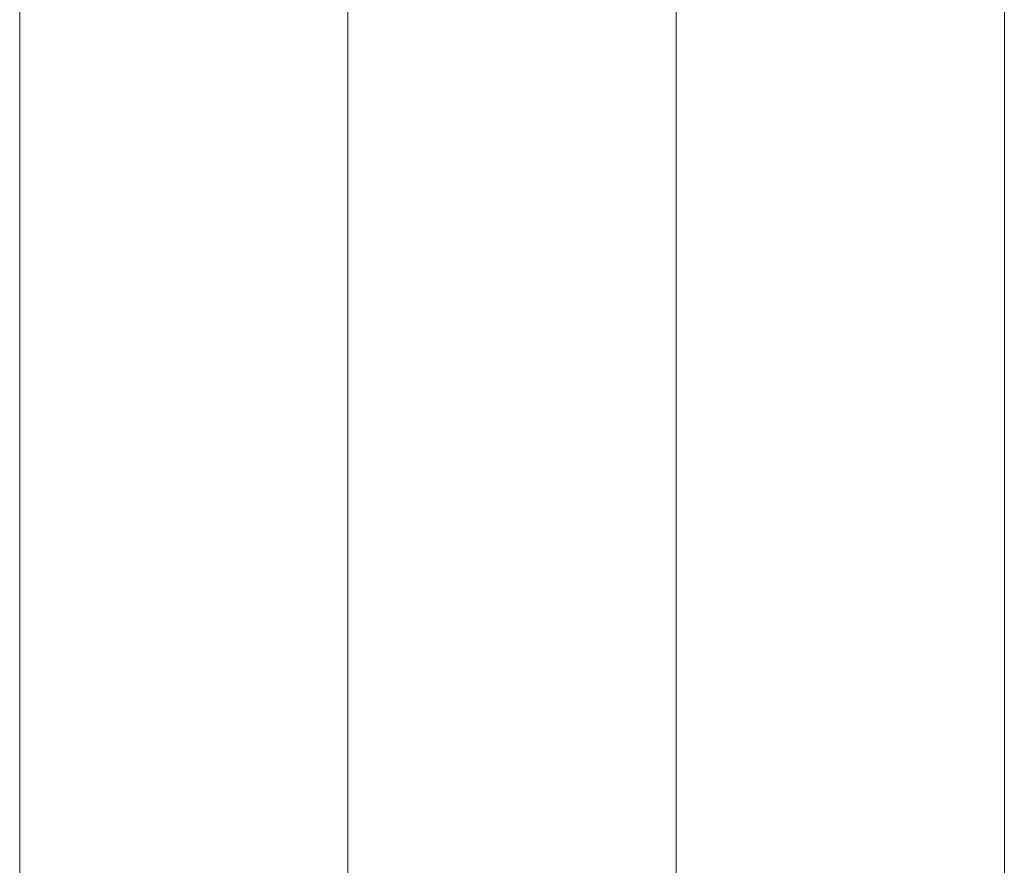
# Model space of a CAD drawing. Header units: millimetres. Extents: x 25069 to 61396, y 8621 to 21558.
# Tile 18 of 256: x 26623 to 26640, y 14629 to 14643. Entities that reach past the tile are written whole.
import ezdxf

# ---------------------------------------------------------------- set-up
doc = ezdxf.new("R2010")
doc.units = ezdxf.units.MM
doc.layers.add('9', color=7, linetype='Continuous')

msp = doc.modelspace()

# ---------------------------------------------------------------- linework, layer by layer
at = {"layer": '9', "color": 7, "linetype": 'Continuous', "lineweight": 13}
msp.add_line((26639.572, 14679.474), (26639.572, 14606.898), dxfattribs=at)
at = {"layer": '9', "color": 7, "linetype": 'Continuous', "lineweight": 18}
for p, q in [((26623.072, 14676.731), (26623.072, 14604.8)), ((26628.572, 14605.434), (26628.572, 14676.731)), ((26634.072, 14676.731), (26634.072, 14605.797)), ((26639.572, 14606.73), (26639.572, 14676.731))]:
    msp.add_line(p, q, dxfattribs=at)

doc.saveas('drawing.dxf')
